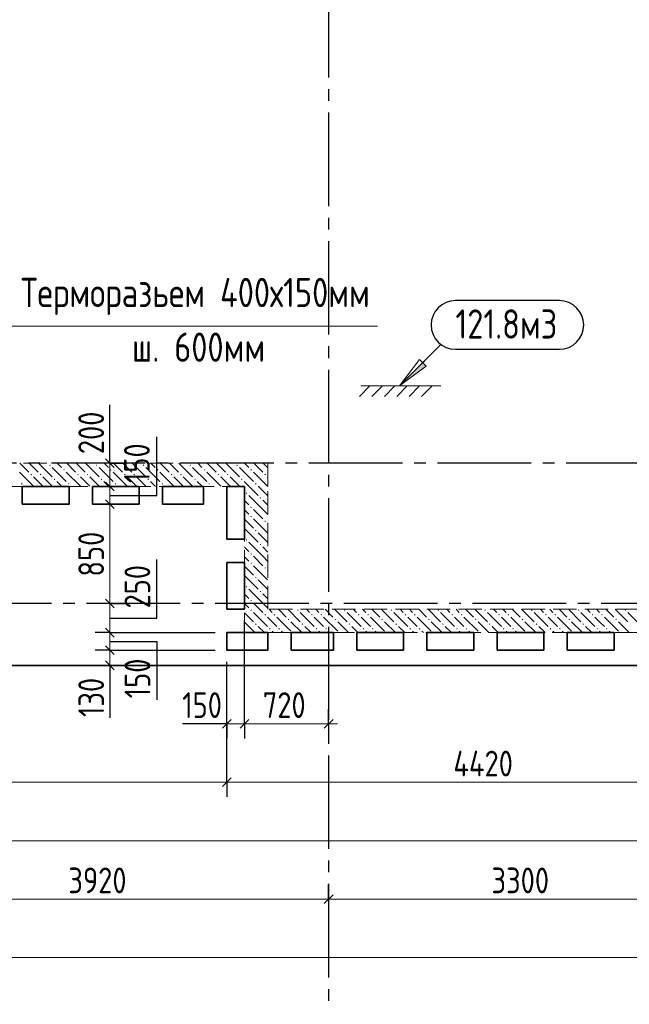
# Model space of a CAD drawing. Header units: millimetres. Extents: x 0 to 61017, y 0 to 42000.
# Tile 20 of 28: x 40039 to 45250, y 16970 to 25395. Entities that reach past the tile are written whole.
import ezdxf

# ---------------------------------------------------------------- set-up
doc = ezdxf.new("R2010")
doc.units = ezdxf.units.MM
doc.linetypes.add('______2', pattern=[270, 200, -70])
doc.linetypes.add('______5', pattern=[1100, 800, -100, 100, -100])
for name, color, linetype, lineweight in [('Standard', 7, 'Continuous', 25), ('Оси', 40, '______5', 18), ('Примечания', 7, 'Continuous', 25), ('Размерная выноска', 7, 'Continuous', 13)]:
    doc.layers.add(name, color=color, linetype=linetype, lineweight=lineweight)
doc.layers.add('ЖБ Перекрытие верхний уровень', color=7, linetype='Continuous', lineweight=25, true_color=0xe0e0ff)
doc.layers.add('ЖБ Стена верхний уровень', color=7, linetype='Continuous', lineweight=25, true_color=0x006e00)
doc.styles.add('GOST 2.304-81', font='txt')

msp = doc.modelspace()

# ---------------------------------------------------------------- hatches: boundary and pattern name
at = {"layer": 'ЖБ Стена верхний уровень', "linetype": 'Continuous', "lineweight": 18, "transparency": 33554687}
for points in [[(40290.5, 21583.1), (40296.9, 21589.6), (40303.4, 21583.1), (40296.9, 21576.6)], [(40690.5, 21583.1), (40696.9, 21589.6), (40703.4, 21583.1), (40696.9, 21576.6)], [(41090.5, 21583.1), (41096.9, 21589.6), (41103.4, 21583.1), (41096.9, 21576.6)], [(41490.5, 21583.1), (41496.9, 21589.6), (41503.4, 21583.1), (41496.9, 21576.6)], [(41890.5, 21583.1), (41896.9, 21589.6), (41903.4, 21583.1), (41896.9, 21576.6)], [(40130.5, 21503.1), (40137, 21509.6), (40143.5, 21503.1), (40137, 21496.6)], [(40210.4, 21503.1), (40216.9, 21509.6), (40223.4, 21503.1), (40216.9, 21496.6)], [(40410.4, 21543.1), (40416.9, 21549.6), (40423.4, 21543.1), (40416.9, 21536.6)], [(40530.5, 21503.1), (40537, 21509.6), (40543.5, 21503.1), (40537, 21496.6)], [(40610.4, 21503.1), (40616.9, 21509.6), (40623.4, 21503.1), (40616.9, 21496.6)], [(40810.4, 21543.1), (40816.9, 21549.6), (40823.4, 21543.1), (40816.9, 21536.6)], [(40930.5, 21503.1), (40937, 21509.6), (40943.5, 21503.1), (40937, 21496.6)], [(41010.4, 21503.1), (41016.9, 21509.6), (41023.4, 21503.1), (41016.9, 21496.6)], [(41210.4, 21543.1), (41216.9, 21549.6), (41223.4, 21543.1), (41216.9, 21536.6)], [(41330.5, 21503.1), (41337, 21509.6), (41343.5, 21503.1), (41337, 21496.6)], [(41410.4, 21503.1), (41416.9, 21509.6), (41423.4, 21503.1), (41416.9, 21496.6)], [(41610.4, 21543.1), (41616.9, 21549.6), (41623.4, 21543.1), (41616.9, 21536.6)], [(41730.5, 21503.1), (41737, 21509.6), (41743.5, 21503.1), (41737, 21496.6)], [(41810.4, 21503.1), (41816.9, 21509.6), (41823.4, 21503.1), (41816.9, 21496.6)], [(42010.4, 21543.1), (42016.9, 21549.6), (42023.4, 21543.1), (42016.9, 21536.6)], [(42130.5, 21503.1), (42137, 21509.6), (42143.5, 21503.1), (42137, 21496.6)], [(40050.5, 21423.1), (40057, 21429.6), (40063.5, 21423.1), (40057, 21416.6)], [(40330.5, 21463.1), (40337, 21469.6), (40343.5, 21463.1), (40337, 21456.6)], [(40450.5, 21423.1), (40457, 21429.6), (40463.5, 21423.1), (40457, 21416.6)], [(40730.5, 21463.1), (40737, 21469.6), (40743.5, 21463.1), (40737, 21456.6)], [(40850.5, 21423.1), (40857, 21429.6), (40863.5, 21423.1), (40857, 21416.6)], [(41130.5, 21463.1), (41137, 21469.6), (41143.5, 21463.1), (41137, 21456.6)], [(41250.5, 21423.1), (41257, 21429.6), (41263.5, 21423.1), (41257, 21416.6)], [(41530.5, 21463.1), (41537, 21469.6), (41543.5, 21463.1), (41537, 21456.6)], [(41650.5, 21423.1), (41657, 21429.6), (41663.5, 21423.1), (41657, 21416.6)], [(41930.5, 21463.1), (41937, 21469.6), (41943.5, 21463.1), (41937, 21456.6)], [(42050.5, 21423.1), (42057, 21429.6), (42063.5, 21423.1), (42057, 21416.6)], [(41970.5, 21343.1), (41977, 21349.6), (41983.4, 21343.1), (41977, 21336.6)], [(42090.5, 21303.1), (42096.9, 21309.6), (42103.4, 21303.1), (42096.9, 21296.6)], [(42010.4, 21223.1), (42016.9, 21229.6), (42023.4, 21223.1), (42016.9, 21216.6)], [(42010.4, 21143.1), (42016.9, 21149.6), (42023.4, 21143.1), (42016.9, 21136.6)], [(42130.5, 21103.1), (42137, 21109.6), (42143.5, 21103.1), (42137, 21096.6)], [(42050.5, 21023.1), (42057, 21029.6), (42063.5, 21023.1), (42057, 21016.6)], [(41970.5, 20943.1), (41977, 20949.6), (41983.4, 20943.1), (41977, 20936.6)], [(42090.5, 20903.1), (42096.9, 20909.6), (42103.4, 20903.1), (42096.9, 20896.6)], [(42010.4, 20823.1), (42016.9, 20829.6), (42023.4, 20823.1), (42016.9, 20816.6)], [(42010.4, 20743.1), (42016.9, 20749.6), (42023.4, 20743.1), (42016.9, 20736.6)], [(42130.5, 20703.1), (42137, 20709.6), (42143.5, 20703.1), (42137, 20696.6)], [(42050.5, 20623.1), (42057, 20629.6), (42063.5, 20623.1), (42057, 20616.6)], [(41970.5, 20543.1), (41977, 20549.6), (41983.4, 20543.1), (41977, 20536.6)], [(42090.5, 20503.1), (42096.9, 20509.6), (42103.4, 20503.1), (42096.9, 20496.6)], [(42010.4, 20423.1), (42016.9, 20429.6), (42023.4, 20423.1), (42016.9, 20416.6)], [(42010.4, 20343.1), (42016.9, 20349.6), (42023.4, 20343.1), (42016.9, 20336.6)], [(42130.5, 20303.1), (42137, 20309.6), (42143.5, 20303.1), (42137, 20296.6)], [(42210.4, 20303.1), (42216.9, 20309.6), (42223.4, 20303.1), (42216.9, 20296.6)], [(42410.4, 20343.1), (42416.9, 20349.6), (42423.4, 20343.1), (42416.9, 20336.6)], [(42530.5, 20303.1), (42537, 20309.6), (42543.5, 20303.1), (42537, 20296.6)], [(42610.4, 20303.1), (42616.9, 20309.6), (42623.4, 20303.1), (42616.9, 20296.6)], [(42810.4, 20343.1), (42816.9, 20349.6), (42823.4, 20343.1), (42816.9, 20336.6)], [(42930.5, 20303.1), (42937, 20309.6), (42943.5, 20303.1), (42937, 20296.6)], [(43010.4, 20303.1), (43016.9, 20309.6), (43023.4, 20303.1), (43016.9, 20296.6)], [(43210.4, 20343.1), (43216.9, 20349.6), (43223.4, 20343.1), (43216.9, 20336.6)], [(43330.5, 20303.1), (43337, 20309.6), (43343.5, 20303.1), (43337, 20296.6)], [(43410.4, 20303.1), (43416.9, 20309.6), (43423.4, 20303.1), (43416.9, 20296.6)], [(43610.4, 20343.1), (43616.9, 20349.6), (43623.4, 20343.1), (43616.9, 20336.6)], [(43730.5, 20303.1), (43737, 20309.6), (43743.5, 20303.1), (43737, 20296.6)], [(43810.4, 20303.1), (43816.9, 20309.6), (43823.4, 20303.1), (43816.9, 20296.6)], [(44010.4, 20343.1), (44016.9, 20349.6), (44023.4, 20343.1), (44016.9, 20336.6)], [(44130.5, 20303.1), (44137, 20309.6), (44143.5, 20303.1), (44137, 20296.6)], [(44210.4, 20303.1), (44216.9, 20309.6), (44223.4, 20303.1), (44216.9, 20296.6)], [(44410.4, 20343.1), (44416.9, 20349.6), (44423.4, 20343.1), (44416.9, 20336.6)], [(44530.5, 20303.1), (44537, 20309.6), (44543.5, 20303.1), (44537, 20296.6)], [(44610.4, 20303.1), (44616.9, 20309.6), (44623.4, 20303.1), (44616.9, 20296.6)], [(44810.4, 20343.1), (44816.9, 20349.6), (44823.4, 20343.1), (44816.9, 20336.6)], [(44930.5, 20303.1), (44937, 20309.6), (44943.5, 20303.1), (44937, 20296.6)], [(45010.4, 20303.1), (45016.9, 20309.6), (45023.4, 20303.1), (45016.9, 20296.6)], [(45210.4, 20343.1), (45216.9, 20349.6), (45223.4, 20343.1), (45216.9, 20336.6)], [(42050.5, 20223.1), (42057, 20229.6), (42063.5, 20223.1), (42057, 20216.6)], [(42330.5, 20263.1), (42337, 20269.6), (42343.5, 20263.1), (42337, 20256.6)], [(42450.5, 20223.1), (42457, 20229.6), (42463.5, 20223.1), (42457, 20216.6)], [(42730.5, 20263.1), (42737, 20269.6), (42743.5, 20263.1), (42737, 20256.6)], [(42850.5, 20223.1), (42857, 20229.6), (42863.5, 20223.1), (42857, 20216.6)], [(43130.5, 20263.1), (43137, 20269.6), (43143.5, 20263.1), (43137, 20256.6)], [(43250.5, 20223.1), (43257, 20229.6), (43263.5, 20223.1), (43257, 20216.6)], [(43530.5, 20263.1), (43537, 20269.6), (43543.5, 20263.1), (43537, 20256.6)], [(43650.5, 20223.1), (43657, 20229.6), (43663.5, 20223.1), (43657, 20216.6)], [(43930.5, 20263.1), (43937, 20269.6), (43943.5, 20263.1), (43937, 20256.6)], [(44050.5, 20223.1), (44057, 20229.6), (44063.5, 20223.1), (44057, 20216.6)], [(44330.5, 20263.1), (44337, 20269.6), (44343.5, 20263.1), (44337, 20256.6)], [(44450.5, 20223.1), (44457, 20229.6), (44463.5, 20223.1), (44457, 20216.6)], [(44730.5, 20263.1), (44737, 20269.6), (44743.5, 20263.1), (44737, 20256.6)], [(44850.5, 20223.1), (44857, 20229.6), (44863.5, 20223.1), (44857, 20216.6)], [(45130.5, 20263.1), (45137, 20269.6), (45143.5, 20263.1), (45137, 20256.6)], [(42170.5, 20183.1), (42177, 20189.6), (42183.4, 20183.1), (42177, 20176.6)], [(42250.5, 20183.1), (42257, 20189.6), (42263.5, 20183.1), (42257, 20176.6)], [(42570.5, 20183.1), (42577, 20189.6), (42583.4, 20183.1), (42577, 20176.6)], [(42650.5, 20183.1), (42657, 20189.6), (42663.5, 20183.1), (42657, 20176.6)], [(42970.5, 20183.1), (42977, 20189.6), (42983.4, 20183.1), (42977, 20176.6)], [(43050.5, 20183.1), (43057, 20189.6), (43063.5, 20183.1), (43057, 20176.6)], [(43370.5, 20183.1), (43377, 20189.6), (43383.4, 20183.1), (43377, 20176.6)], [(43450.5, 20183.1), (43457, 20189.6), (43463.5, 20183.1), (43457, 20176.6)], [(43770.5, 20183.1), (43777, 20189.6), (43783.4, 20183.1), (43777, 20176.6)], [(43850.5, 20183.1), (43857, 20189.6), (43863.5, 20183.1), (43857, 20176.6)], [(44170.5, 20183.1), (44177, 20189.6), (44183.4, 20183.1), (44177, 20176.6)], [(44250.5, 20183.1), (44257, 20189.6), (44263.5, 20183.1), (44257, 20176.6)], [(44570.5, 20183.1), (44577, 20189.6), (44583.4, 20183.1), (44577, 20176.6)], [(44650.5, 20183.1), (44657, 20189.6), (44663.5, 20183.1), (44657, 20176.6)], [(44970.5, 20183.1), (44977, 20189.6), (44983.4, 20183.1), (44977, 20176.6)], [(45050.5, 20183.1), (45057, 20189.6), (45063.5, 20183.1), (45057, 20176.6)]]:
    msp.add_hatch(color=7, dxfattribs=at).paths.add_polyline_path(points, flags=16)
at = {"layer": 'Примечания', "linetype": 'Continuous', "lineweight": 13, "transparency": 33554687}
msp.add_hatch(color=7, dxfattribs=at).paths.add_polyline_path([(43484.2, 22458.8), (43286.2, 22260.8), (43512.5, 22430.5)])

# ---------------------------------------------------------------- linework, layer by layer
at = {"layer": 'Standard', "color": 7, "linetype": 'Continuous', "lineweight": 13, "transparency": 33554687}
for p, q in [((40810, 21600), (40810, 21675)), ((40810, 21250), (40810, 20400)), ((40810, 20400), (40810, 20150)), ((40810, 20150), (40810, 20000)), ((40810, 20000), (40810, 19870)), ((40810, 19870), (40810, 19795)), ((41810, 19370), (41735, 19370)), ((41810, 19370), (41960, 19370)), ((41960, 19370), (42680, 19370)), ((42680, 19370), (42755, 19370)), ((35710, 18870), (41810, 18870)), ((41810, 18870), (46230, 18870)), ((7100, 18370), (49710, 18370)), ((38760, 17870), (42680, 17870)), ((42680, 17870), (45980, 17870)), ((49280, 17370), (7200, 17370))]:
    msp.add_line(p, q, dxfattribs=at)
at = {"layer": 'Standard', "color": 251, "linetype": 'Continuous', "lineweight": -3, "true_color": 0x656565, "transparency": 33554687}
for p, q in [((40810, 21600), (40685, 21600)), ((40810, 21600), (40935, 21600)), ((40810, 21600), (40810, 21600)), ((40810, 21400), (40685, 21400)), ((40810, 21400), (40935, 21400)), ((40810, 21400), (40810, 21400)), ((40810, 21250), (40685, 21250)), ((40810, 21250), (40935, 21250)), ((40810, 21250), (40810, 21250)), ((40810, 20400), (40685, 20400)), ((40810, 20400), (40935, 20400)), ((40810, 20400), (40810, 20400)), ((40810, 20150), (40685, 20150)), ((40810, 20150), (40935, 20150)), ((40810, 20000), (40685, 20000)), ((40810, 20000), (40935, 20000)), ((40810, 19870), (40685, 19870)), ((40810, 19870), (40935, 19870)), ((40810, 19870), (40810, 19870)), ((41810, 19370), (41810, 19495)), ((41960, 19370), (41960, 19495)), ((42680, 19370), (42680, 19495)), ((41810, 19370), (41810, 19245)), ((41960, 19370), (41960, 19245)), ((42680, 19370), (42680, 19245)), ((42680, 19370), (42680, 19370)), ((41810, 18870), (41810, 18995)), ((41810, 18870), (41810, 18745)), ((42680, 17870), (42680, 17995)), ((42680, 17870), (42680, 17745)), ((42680, 17870), (42680, 17417.8))]:
    msp.add_line(p, q, dxfattribs=at)
at = {"layer": 'Standard', "color": 7, "linetype": 'Continuous', "lineweight": 25, "transparency": 33554687}
for p, q in [((40772.5, 21637.5), (40847.5, 21562.5)), ((40772.5, 21437.5), (40847.5, 21362.5)), ((40772.5, 21287.5), (40847.5, 21212.5)), ((40772.5, 20437.5), (40847.5, 20362.5)), ((40772.5, 20187.5), (40847.5, 20112.5)), ((40772.5, 20037.5), (40847.5, 19962.5)), ((40772.5, 19907.5), (40847.5, 19832.5)), ((41772.5, 19332.5), (41847.5, 19407.5)), ((41922.5, 19332.5), (41997.5, 19407.5)), ((42642.5, 19332.5), (42717.5, 19407.5)), ((41772.5, 18832.5), (41847.5, 18907.5)), ((42642.5, 17832.5), (42717.5, 17907.5))]:
    msp.add_line(p, q, dxfattribs=at)
at = {"layer": 'Standard', "color": 7, "linetype": 'Continuous', "lineweight": 13, "transparency": 33554687}
for points in [[(40810, 21600), (40810, 21542.9), (40810, 21542.9), (40810, 21437.1), (40810, 21437.1), (40810, 21400)], [(40810, 21400), (40810, 21361.4), (40810, 21361.4), (40810, 21250)]]:
    msp.add_lwpolyline(points, dxfattribs=at)
at = {"layer": 'Standard', "color": 251, "linetype": 'Continuous', "lineweight": -3, "true_color": 0x656565, "transparency": 33554687}
for points in [[(41960, 19370), (41960, 19387), (41960, 19387), (41960, 20096.1), (41960, 20096.1), (41960, 20250)], [(40810, 20150), (41075.9, 20150), (41075.9, 20150), (41710, 20150)], [(40810, 20000), (41104.3, 20000), (41104.3, 20000), (41710, 20000)], [(41810, 19370), (41810, 19387), (41810, 19387), (41810, 19900)], [(41810, 18870), (41810, 18887), (41810, 18887), (41810, 18887), (41810, 18887), (41810, 19900)]]:
    msp.add_lwpolyline(points, dxfattribs=at)
at = {"layer": 'ЖБ Перекрытие верхний уровень', "color": 7, "linetype": 'Continuous', "lineweight": 35, "transparency": 33554687}
for p, q in [((40060, 21250), (40060, 21400)), ((40060, 21400), (40460, 21400)), ((40460, 21400), (40460, 21250)), ((40660, 21250), (40660, 21400)), ((40660, 21400), (41060, 21400)), ((41060, 21400), (41060, 21250)), ((41260, 21250), (41260, 21400)), ((41260, 21400), (41610, 21400)), ((41610, 21400), (41610, 21250)), ((41810, 20950), (41810, 21400)), ((41810, 21400), (41960, 21400)), ((41960, 21400), (41960, 20950)), ((40460, 21250), (40060, 21250)), ((41060, 21250), (40660, 21250)), ((41610, 21250), (41260, 21250)), ((41960, 20950), (41810, 20950)), ((41810, 20350), (41810, 20750)), ((41810, 20750), (41960, 20750)), ((41960, 20750), (41960, 20350)), ((41960, 20350), (41810, 20350)), ((41810, 20000), (41810, 20150)), ((41810, 20150), (42160, 20150)), ((42160, 20150), (42160, 20000)), ((42360, 20000), (42360, 20150)), ((42360, 20150), (42720, 20150)), ((42720, 20150), (42720, 20000)), ((42920, 20000), (42920, 20150)), ((42920, 20150), (43320, 20150)), ((43320, 20150), (43320, 20000)), ((43520, 20000), (43520, 20150)), ((43520, 20150), (43920, 20150)), ((43920, 20150), (43920, 20000)), ((44120, 20000), (44120, 20150)), ((44120, 20150), (44520, 20150)), ((44520, 20150), (44520, 20000)), ((44720, 20000), (44720, 20150)), ((44720, 20150), (45120, 20150)), ((45120, 20150), (45120, 20000)), ((42160, 20000), (41810, 20000)), ((42720, 20000), (42360, 20000)), ((43320, 20000), (42920, 20000)), ((43920, 20000), (43520, 20000)), ((44520, 20000), (44120, 20000)), ((45120, 20000), (44720, 20000)), ((28240, 19870), (49710, 19870))]:
    msp.add_line(p, q, dxfattribs=at)
at = {"layer": 'ЖБ Стена верхний уровень', "color": 251, "linetype": '______2', "lineweight": 13, "true_color": 0x656565, "transparency": 33554687}
for p, q in [((42160, 21600), (38860, 21600)), ((42160, 21400), (42160, 21600)), ((35560, 21400), (41960, 21400)), ((41960, 21400), (41960, 20150)), ((42160, 20350), (42160, 21400)), ((45880, 20350), (42160, 20350)), ((41960, 20150), (42160, 20150)), ((42160, 20150), (46080, 20150))]:
    msp.add_line(p, q, dxfattribs=at)
at = {"layer": 'ЖБ Стена верхний уровень', "color": 9, "linetype": 'Continuous', "lineweight": 18, "true_color": 0xc7c7c7, "transparency": 33554687}
for p, q in [((40040.1, 21600), (40116.9, 21523.1)), ((40120.1, 21600), (40196.9, 21523.1)), ((40200.1, 21600), (40316.9, 21483.1)), ((40396.9, 21563.1), (40360.1, 21600)), ((40440.1, 21600), (40516.9, 21523.1)), ((40520.1, 21600), (40596.9, 21523.1)), ((40600.1, 21600), (40716.9, 21483.1)), ((40796.9, 21563.1), (40760.1, 21600)), ((40840.1, 21600), (40916.9, 21523.1)), ((40920.1, 21600), (40996.9, 21523.1)), ((41000.1, 21600), (41116.9, 21483.1)), ((41196.9, 21563.1), (41160.1, 21600)), ((41240.1, 21600), (41316.9, 21523.1)), ((41320.1, 21600), (41396.9, 21523.1)), ((41400.1, 21600), (41516.9, 21483.1)), ((41596.9, 21563.1), (41560.1, 21600)), ((41640.1, 21600), (41716.9, 21523.1)), ((41720.1, 21600), (41796.9, 21523.1)), ((41800.1, 21600), (41916.9, 21483.1)), ((41996.9, 21563.1), (41960.1, 21600)), ((42040.1, 21600), (42116.9, 21523.1)), ((42120.1, 21600), (42160, 21560.1)), ((40037, 21523.1), (40157, 21403.1)), ((40316.9, 21563.1), (40437, 21443.1)), ((40437, 21523.1), (40557, 21403.1)), ((40716.9, 21563.1), (40837, 21443.1)), ((40837, 21523.1), (40957, 21403.1)), ((41116.9, 21563.1), (41237, 21443.1)), ((41237, 21523.1), (41357, 21403.1)), ((41516.9, 21563.1), (41637, 21443.1)), ((41637, 21523.1), (41757, 21403.1)), ((41916.9, 21563.1), (42037, 21443.1)), ((42037, 21523.1), (42157, 21403.1)), ((40080.1, 21400), (40077, 21403.1)), ((40196.9, 21443.1), (40157, 21483.1)), ((40237, 21403.1), (40196.9, 21443.1)), ((40237, 21483.1), (40320.1, 21400)), ((40357, 21443.1), (40400.1, 21400)), ((40480.1, 21400), (40477, 21403.1)), ((40596.9, 21443.1), (40557, 21483.1)), ((40637, 21403.1), (40596.9, 21443.1)), ((40637, 21483.1), (40720.1, 21400)), ((40757, 21443.1), (40800.1, 21400)), ((40880.1, 21400), (40877, 21403.1)), ((40996.9, 21443.1), (40957, 21483.1)), ((41037, 21403.1), (40996.9, 21443.1)), ((41037, 21483.1), (41120.1, 21400)), ((41157, 21443.1), (41200.1, 21400)), ((41280.1, 21400), (41277, 21403.1)), ((41396.9, 21443.1), (41357, 21483.1)), ((41437, 21403.1), (41396.9, 21443.1)), ((41437, 21483.1), (41520.1, 21400)), ((41557, 21443.1), (41600.1, 21400)), ((41680.1, 21400), (41677, 21403.1)), ((41796.9, 21443.1), (41757, 21483.1)), ((41837, 21403.1), (41796.9, 21443.1)), ((41837, 21483.1), (41920.1, 21400)), ((41957, 21443.1), (42000.1, 21400)), ((42000.1, 21400), (42077, 21323.1)), ((42080.1, 21400), (42077, 21403.1)), ((42160, 21320.1), (42080.1, 21400)), ((42160, 21480.1), (42157, 21483.1)), ((42116.9, 21203.1), (41996.9, 21323.1)), ((41960, 21280.1), (41996.9, 21243.1)), ((42116.9, 21283.1), (42160, 21240.1)), ((41996.9, 21163.1), (41960, 21200.1)), ((42037, 21203.1), (42116.9, 21123.1)), ((42116.9, 21203.1), (42160, 21160.1)), ((41960, 21120.1), (42037, 21043.1)), ((42037, 21123.1), (42157, 21003.1)), ((42160, 21080.1), (42157, 21083.1)), ((41960, 21040.1), (42077, 20923.1)), ((42160, 20920.1), (42077, 21003.1)), ((42116.9, 20803.1), (41996.9, 20923.1)), ((41960, 20880.1), (41996.9, 20843.1)), ((42116.9, 20883.1), (42160, 20840.1)), ((41996.9, 20763.1), (41960, 20800.1)), ((42037, 20803.1), (42116.9, 20723.1)), ((42116.9, 20803.1), (42160, 20760.1)), ((41960, 20720.1), (42037, 20643.1)), ((42037, 20723.1), (42157, 20603.1)), ((42160, 20680.1), (42157, 20683.1)), ((41960, 20640.1), (42077, 20523.1)), ((42160, 20520.1), (42077, 20603.1)), ((41960, 20480.1), (41996.9, 20443.1)), ((42116.9, 20403.1), (41996.9, 20523.1)), ((42116.9, 20483.1), (42160, 20440.1)), ((41996.9, 20363.1), (41960, 20400.1)), ((42037, 20403.1), (42116.9, 20323.1)), ((42116.9, 20403.1), (42160, 20360.1)), ((41960, 20320.1), (42037, 20243.1)), ((42037, 20323.1), (42157, 20203.1)), ((42170.1, 20350), (42196.9, 20323.1)), ((42250.1, 20350), (42316.9, 20283.1)), ((42330.1, 20350), (42437, 20243.1)), ((42437, 20323.1), (42557, 20203.1)), ((42490.1, 20350), (42516.9, 20323.1)), ((42570.1, 20350), (42596.9, 20323.1)), ((42650.1, 20350), (42716.9, 20283.1)), ((42730.1, 20350), (42837, 20243.1)), ((42837, 20323.1), (42957, 20203.1)), ((42890.1, 20350), (42916.9, 20323.1)), ((42970.1, 20350), (42996.9, 20323.1)), ((43050.1, 20350), (43116.9, 20283.1)), ((43130.1, 20350), (43237, 20243.1)), ((43237, 20323.1), (43357, 20203.1)), ((43290.1, 20350), (43316.9, 20323.1)), ((43370.1, 20350), (43396.9, 20323.1)), ((43450.1, 20350), (43516.9, 20283.1)), ((43530.1, 20350), (43637, 20243.1)), ((43637, 20323.1), (43757, 20203.1)), ((43690.1, 20350), (43716.9, 20323.1)), ((43770.1, 20350), (43796.9, 20323.1)), ((43850.1, 20350), (43916.9, 20283.1)), ((43930.1, 20350), (44037, 20243.1)), ((44037, 20323.1), (44157, 20203.1)), ((44090.1, 20350), (44116.9, 20323.1)), ((44170.1, 20350), (44196.9, 20323.1)), ((44250.1, 20350), (44316.9, 20283.1)), ((44330.1, 20350), (44437, 20243.1)), ((44437, 20323.1), (44557, 20203.1)), ((44490.1, 20350), (44516.9, 20323.1)), ((44570.1, 20350), (44596.9, 20323.1)), ((44650.1, 20350), (44716.9, 20283.1)), ((44730.1, 20350), (44837, 20243.1)), ((44837, 20323.1), (44957, 20203.1)), ((44890.1, 20350), (44916.9, 20323.1)), ((44970.1, 20350), (44996.9, 20323.1)), ((45050.1, 20350), (45116.9, 20283.1)), ((45130.1, 20350), (45237, 20243.1)), ((45237, 20323.1), (45357, 20203.1)), ((41960, 20240.1), (42050.1, 20150)), ((42160, 20280.1), (42157, 20283.1)), ((42196.9, 20243.1), (42160, 20280.1)), ((42237, 20203.1), (42196.9, 20243.1)), ((42237, 20283.1), (42357, 20163.1)), ((42357, 20243.1), (42450.1, 20150)), ((42596.9, 20243.1), (42557, 20283.1)), ((42637, 20203.1), (42596.9, 20243.1)), ((42637, 20283.1), (42757, 20163.1)), ((42757, 20243.1), (42850.1, 20150)), ((42996.9, 20243.1), (42957, 20283.1)), ((43037, 20203.1), (42996.9, 20243.1)), ((43037, 20283.1), (43157, 20163.1)), ((43157, 20243.1), (43250.1, 20150)), ((43396.9, 20243.1), (43357, 20283.1)), ((43437, 20203.1), (43396.9, 20243.1)), ((43437, 20283.1), (43557, 20163.1)), ((43557, 20243.1), (43650.1, 20150)), ((43796.9, 20243.1), (43757, 20283.1)), ((43837, 20203.1), (43796.9, 20243.1)), ((43837, 20283.1), (43957, 20163.1)), ((43957, 20243.1), (44050.1, 20150)), ((44196.9, 20243.1), (44157, 20283.1)), ((44237, 20203.1), (44196.9, 20243.1)), ((44237, 20283.1), (44357, 20163.1)), ((44357, 20243.1), (44450.1, 20150)), ((44596.9, 20243.1), (44557, 20283.1)), ((44637, 20203.1), (44596.9, 20243.1)), ((44637, 20283.1), (44757, 20163.1)), ((44757, 20243.1), (44850.1, 20150)), ((44996.9, 20243.1), (44957, 20283.1)), ((45037, 20203.1), (44996.9, 20243.1)), ((45037, 20283.1), (45157, 20163.1)), ((45157, 20243.1), (45250.1, 20150)), ((42130.1, 20150), (42077, 20203.1)), ((42196.9, 20163.1), (42210.1, 20150)), ((42277, 20163.1), (42290.1, 20150)), ((42530.1, 20150), (42477, 20203.1)), ((42596.9, 20163.1), (42610.1, 20150)), ((42677, 20163.1), (42690.1, 20150)), ((42930.1, 20150), (42877, 20203.1)), ((42996.9, 20163.1), (43010.1, 20150)), ((43077, 20163.1), (43090.1, 20150)), ((43330.1, 20150), (43277, 20203.1)), ((43396.9, 20163.1), (43410.1, 20150)), ((43477, 20163.1), (43490.1, 20150)), ((43730.1, 20150), (43677, 20203.1)), ((43796.9, 20163.1), (43810.1, 20150)), ((43877, 20163.1), (43890.1, 20150)), ((44130.1, 20150), (44077, 20203.1)), ((44196.9, 20163.1), (44210.1, 20150)), ((44277, 20163.1), (44290.1, 20150)), ((44530.1, 20150), (44477, 20203.1)), ((44596.9, 20163.1), (44610.1, 20150)), ((44677, 20163.1), (44690.1, 20150)), ((44930.1, 20150), (44877, 20203.1)), ((44996.9, 20163.1), (45010.1, 20150)), ((45077, 20163.1), (45090.1, 20150))]:
    msp.add_line(p, q, dxfattribs=at)
at = {"layer": 'Оси', "color": 8, "linetype": '______5', "lineweight": -3, "transparency": 33554687}
for p, q in [((42680, 38900), (42680, 16970)), ((49910, 21600), (4600, 21600)), ((50210, 20400), (4600, 20400))]:
    msp.add_line(p, q, dxfattribs=at)
at = {"layer": 'Примечания', "color": 7, "linetype": 'Continuous', "lineweight": 25, "transparency": 33554687}
for p, q in [((44652.8, 22990.9), (43764.5, 22990.9)), ((44652.8, 22574.2), (43764.5, 22574.2))]:
    msp.add_line(p, q, dxfattribs=at)
at = {"layer": 'Примечания', "color": 7, "linetype": 'Continuous', "lineweight": 13, "transparency": 33554687}
for p, q in [((43639.9, 22614.5), (43286.2, 22260.8)), ((43456, 22487.1), (43286.2, 22260.8)), ((43286.2, 22260.8), (43512.5, 22430.5)), ((43512.5, 22430.5), (43456, 22487.1)), ((43484.2, 22458.8), (43498.4, 22472.9)), ((43032.8, 22260.8), (42943.8, 22171.9)), ((42955.1, 22260.8), (43638.5, 22260.8)), ((43138.9, 22260.8), (43050, 22171.9)), ((43245.1, 22260.8), (43156.2, 22171.9)), ((43351.2, 22260.8), (43262.3, 22171.9)), ((43286.2, 22260.8), (43286.2, 22260.8)), ((43286.2, 22260.8), (43286.2, 22260.8)), ((43286.2, 22260.8), (43286.2, 22260.8)), ((43457.4, 22260.8), (43368.5, 22171.9)), ((43563.5, 22260.8), (43474.6, 22171.9))]:
    msp.add_line(p, q, dxfattribs=at)
msp.add_lwpolyline([(43097.7, 22772.5), (39660, 22772.5), (39660, 21400)], dxfattribs=at)
at = {"layer": 'Примечания', "color": 7, "linetype": 'Continuous', "lineweight": 25, "transparency": 33554687}
for centre, start, end in [((43764.5, 22782.6), 90, 270), ((44652.8, 22782.6), 270, 90)]:
    msp.add_arc(centre, 208.3, start, end, dxfattribs=at)
at = {"layer": 'Размерная выноска', "color": 7, "linetype": 'Continuous', "lineweight": 25, "transparency": 33554687}
for p, q in [((40810, 21600), (40810, 22100)), ((40810, 19870), (40810, 19420)), ((41810, 19370), (41430, 19370))]:
    msp.add_line(p, q, dxfattribs=at)
for points in [[(40810, 21325), (41210, 21325), (41210, 21825)], [(40810, 20275), (41210, 20275), (41210, 20775)], [(40810, 20075), (41210, 20075), (41210, 19575)]]:
    msp.add_lwpolyline(points, dxfattribs=at)

# ---------------------------------------------------------------- texts
at = {"layer": 'Standard', "color": 7, "linetype": 'Continuous', "lineweight": 25, "transparency": 33554687, "char_height": 220, "attachment_point": 7, "rotation": 90, "style": 'GOST 2.304-81'}
for s, insert, width in [('200', (40760, 21677.5), 531.973), ('150', (41150.6, 21430.6), 469.503), ('850', (40760, 20629.5), 516.396), ('250', (41154.7, 20357.4), 516.396), ('150', (41155.3, 19588.8), 469.509), ('130', (40760, 19428.4), 469.509)]:
    msp.add_mtext(s, dxfattribs=dict(at, insert=insert, width=width))
at = {"layer": 'Standard', "color": 7, "linetype": 'Continuous', "lineweight": 25, "transparency": 33554687, "char_height": 220, "attachment_point": 7, "style": 'GOST 2.304-81'}
for s, insert, width in [('150', (41428.4, 19420), 469.509), ('720', (42116.7, 19420), 531.979), ('4420', (43746.3, 18920), 672.616), ('3920', (40454.2, 17920), 657.046), ('3300', (44072, 17920), 641.476)]:
    msp.add_mtext(s, dxfattribs=dict(at, insert=insert, width=width))
at = {"layer": 'Примечания', "color": 7, "linetype": 'Continuous', "lineweight": 25, "transparency": 33554687, "char_height": 250, "attachment_point": 7, "style": 'GOST 2.304-81'}
for s, insert, width in [('Терморазьем\\~400х150мм', (40047.7, 22867.5), 3189.081), ('121.8м3', (43764.5, 22665.9), 1013.037), ('ш.\\~600мм', (40997.7, 22467.5), 1279.431)]:
    msp.add_mtext(s, dxfattribs=dict(at, insert=insert, width=width))

doc.saveas('drawing.dxf')
